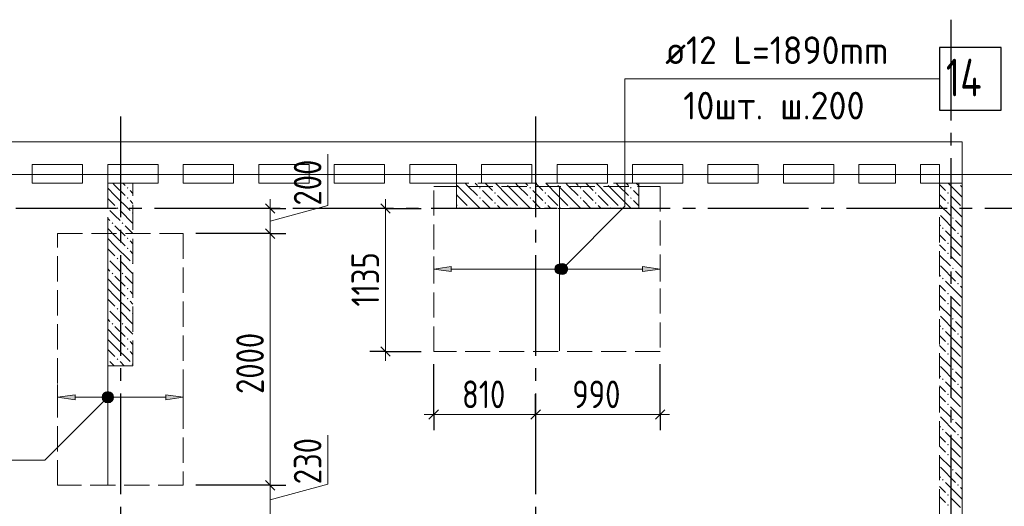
# Model space of a CAD drawing. Header units: millimetres. Extents: x 0 to 61017, y 0 to 42000.
# Tile 16 of 21: x 27440 to 35265, y 31933 to 35800. Entities that reach past the tile are written whole.
import ezdxf

# ---------------------------------------------------------------- set-up
doc = ezdxf.new("R2010")
doc.units = ezdxf.units.MM
doc.linetypes.add('______2', pattern=[270, 200, -70])
doc.linetypes.add('______5', pattern=[1100, 800, -100, 100, -100])
for name, color, linetype, lineweight in [('Standard', 7, 'Continuous', 25), ('ДОП Верх по У', 7, 'Continuous', 25), ('ЖБ Перекрытие верхний уровень', 7, 'Continuous', 35), ('ЖБ Пилон', 7, 'Continuous', 35), ('ЖБ Стена верхний уровень', 7, 'Continuous', 35), ('Оси', 40, '______5', 18), ('Позиционная метка номер позиции', 7, 'Continuous', 13), ('Примечания', 7, 'Continuous', 25)]:
    doc.layers.add(name, color=color, linetype=linetype, lineweight=lineweight)
doc.styles.add('GOST 2.304-81', font='txt')
doc.styles.add('ISOCPEUR', font='txt')

msp = doc.modelspace()

# ---------------------------------------------------------------- hatches: boundary and pattern name
at = {"layer": 'ДОП Верх по У', "linetype": 'Continuous', "lineweight": 13, "transparency": 33554687}
for points in [[(30870, 33799), (30730, 33819), (30870, 33839)], [(27880, 32780), (27740, 32800), (27880, 32820)]]:
    msp.add_hatch(color=7, dxfattribs=at).paths.add_polyline_path(points, flags=16)
for points in [[(31697.7, 33800.3), (31697.7, 33837.8), (31692.5, 33819)], [(31697.7, 33837.8), (31711.2, 33786.7), (31711.2, 33851.3)], [(31697.7, 33837.8), (31697.7, 33800.3), (31711.2, 33786.7)], [(31711.2, 33851.3), (31730, 33781.5), (31730, 33856.5)], [(31711.2, 33851.3), (31711.2, 33786.7), (31730, 33781.5)], [(31730, 33856.5), (31730, 33781.5), (31748.7, 33786.7)], [(31730, 33856.5), (31748.7, 33786.7), (31748.7, 33851.3)], [(31748.7, 33851.3), (31748.7, 33786.7), (31762.2, 33800.3)], [(31748.7, 33851.3), (31762.2, 33800.3), (31762.2, 33837.8)], [(31762.2, 33837.8), (31762.2, 33800.3), (31767.5, 33819)], [(32390, 33799), (32530, 33819), (32390, 33839)], [(28107.7, 32781.3), (28107.7, 32818.8), (28102.5, 32800)], [(28107.7, 32818.8), (28121.2, 32767.8), (28121.2, 32832.3)], [(28107.7, 32818.8), (28107.7, 32781.3), (28121.2, 32767.8)], [(28121.2, 32832.3), (28140, 32762.5), (28140, 32837.5)], [(28121.2, 32832.3), (28121.2, 32767.8), (28140, 32762.5)], [(28140, 32837.5), (28140, 32762.5), (28158.7, 32767.8)], [(28140, 32837.5), (28158.7, 32767.8), (28158.7, 32832.3)], [(28158.7, 32832.3), (28158.7, 32767.8), (28172.2, 32781.3)], [(28158.7, 32832.3), (28172.2, 32781.3), (28172.2, 32818.8)], [(28172.2, 32818.8), (28172.2, 32781.3), (28177.5, 32800)], [(28600, 32780), (28740, 32800), (28600, 32820)]]:
    msp.add_hatch(color=7, dxfattribs=at).paths.add_polyline_path(points)
at = {"layer": 'ЖБ Пилон', "linetype": 'Continuous', "lineweight": 18, "transparency": 33554687}
for points in [[(28290.5, 34463.1), (28296.9, 34469.6), (28303.4, 34463.1), (28296.9, 34456.6)], [(31090.5, 34463.1), (31096.9, 34469.6), (31103.4, 34463.1), (31096.9, 34456.6)], [(31300.3, 34500), (31296.9, 34496.6), (31293.6, 34500)], [(31490.5, 34463.1), (31496.9, 34469.6), (31503.4, 34463.1), (31496.9, 34456.6)], [(31700.3, 34500), (31696.9, 34496.6), (31693.6, 34500)], [(31890.5, 34463.1), (31896.9, 34469.6), (31903.4, 34463.1), (31896.9, 34456.6)], [(32100.3, 34500), (32096.9, 34496.6), (32093.6, 34500)], [(32290.5, 34463.1), (32296.9, 34469.6), (32303.4, 34463.1), (32296.9, 34456.6)], [(28290.5, 34383.1), (28296.9, 34389.6), (28303.4, 34383.1), (28296.9, 34376.6)], [(31090.5, 34383.1), (31096.9, 34389.6), (31103.4, 34383.1), (31096.9, 34376.6)], [(31210.4, 34423.1), (31216.9, 34429.6), (31223.4, 34423.1), (31216.9, 34416.6)], [(31490.5, 34383.1), (31496.9, 34389.6), (31503.4, 34383.1), (31496.9, 34376.6)], [(31610.4, 34423.1), (31616.9, 34429.6), (31623.4, 34423.1), (31616.9, 34416.6)], [(31890.5, 34383.1), (31896.9, 34389.6), (31903.4, 34383.1), (31896.9, 34376.6)], [(32010.4, 34423.1), (32016.9, 34429.6), (32023.4, 34423.1), (32016.9, 34416.6)], [(32290.5, 34383.1), (32296.9, 34389.6), (32303.4, 34383.1), (32296.9, 34376.6)], [(28140, 34306.6), (28143.5, 34303.1), (28140, 34299.7)], [(28210.4, 34303.1), (28216.9, 34309.6), (28223.4, 34303.1), (28216.9, 34296.6)], [(30930.5, 34303.1), (30937, 34309.6), (30943.5, 34303.1), (30940.3, 34300), (30933.6, 34300)], [(31010.4, 34303.1), (31016.9, 34309.6), (31023.4, 34303.1), (31020.3, 34300), (31013.6, 34300)], [(31210.4, 34343.1), (31216.9, 34349.6), (31223.4, 34343.1), (31216.9, 34336.6)], [(31330.5, 34303.1), (31337, 34309.6), (31343.5, 34303.1), (31340.3, 34300), (31333.6, 34300)], [(31410.4, 34303.1), (31416.9, 34309.6), (31423.4, 34303.1), (31420.3, 34300), (31413.6, 34300)], [(31610.4, 34343.1), (31616.9, 34349.6), (31623.4, 34343.1), (31616.9, 34336.6)], [(31730.5, 34303.1), (31737, 34309.6), (31743.5, 34303.1), (31740.3, 34300), (31733.6, 34300)], [(31810.4, 34303.1), (31816.9, 34309.6), (31823.4, 34303.1), (31820.3, 34300), (31813.6, 34300)], [(32010.4, 34343.1), (32016.9, 34349.6), (32023.4, 34343.1), (32016.9, 34336.6)], [(32130.5, 34303.1), (32137, 34309.6), (32143.5, 34303.1), (32140.3, 34300), (32133.6, 34300)], [(32210.4, 34303.1), (32216.9, 34309.6), (32223.4, 34303.1), (32220.3, 34300), (32213.6, 34300)], [(28330.5, 34263.1), (28337, 34269.6), (28340, 34266.6), (28340, 34259.7), (28337, 34256.6)], [(28170.5, 34183.1), (28177, 34189.6), (28183.5, 34183.1), (28177, 34176.6)], [(28250.5, 34183.1), (28257, 34189.6), (28263.5, 34183.1), (28257, 34176.6)], [(28290.5, 34063.1), (28296.9, 34069.6), (28303.4, 34063.1), (28296.9, 34056.6)], [(28290.5, 33983.1), (28296.9, 33989.6), (28303.4, 33983.1), (28296.9, 33976.6)], [(28140, 33906.6), (28143.5, 33903.1), (28140, 33899.7)], [(28210.4, 33903.1), (28216.9, 33909.6), (28223.4, 33903.1), (28216.9, 33896.6)], [(28330.5, 33863.1), (28337, 33869.6), (28340, 33866.6), (28340, 33859.7), (28337, 33856.6)], [(28170.5, 33783.1), (28177, 33789.6), (28183.5, 33783.1), (28177, 33776.6)], [(28250.5, 33783.1), (28257, 33789.6), (28263.5, 33783.1), (28257, 33776.6)], [(28290.5, 33663.1), (28296.9, 33669.6), (28303.4, 33663.1), (28296.9, 33656.6)], [(28290.5, 33583.1), (28296.9, 33589.6), (28303.4, 33583.1), (28296.9, 33576.6)], [(28140, 33506.6), (28143.5, 33503.1), (28140, 33499.7)], [(28210.4, 33503.1), (28216.9, 33509.6), (28223.4, 33503.1), (28216.9, 33496.6)], [(28330.5, 33463.1), (28337, 33469.6), (28340, 33466.6), (28340, 33459.7), (28337, 33456.6)], [(28170.5, 33383.1), (28177, 33389.6), (28183.5, 33383.1), (28177, 33376.6)], [(28250.5, 33383.1), (28257, 33389.6), (28263.5, 33383.1), (28257, 33376.6)], [(28290.5, 33263.1), (28296.9, 33269.6), (28303.4, 33263.1), (28296.9, 33256.6)], [(28290.5, 33183.1), (28296.9, 33189.6), (28303.4, 33183.1), (28296.9, 33176.6)], [(28140, 33106.6), (28143.5, 33103.1), (28140, 33099.7)], [(28210.4, 33103.1), (28216.9, 33109.6), (28223.4, 33103.1), (28216.9, 33096.6)], [(28330.5, 33063.1), (28337, 33069.6), (28340, 33066.6), (28340, 33059.7), (28337, 33056.6)]]:
    msp.add_hatch(color=7, dxfattribs=at).paths.add_polyline_path(points, flags=16)
at = {"layer": 'ЖБ Стена верхний уровень', "linetype": 'Continuous', "lineweight": 18, "transparency": 33554687}
for points in [[(34900.3, 34500), (34896.9, 34496.6), (34893.6, 34500)], [(34810.4, 34423.1), (34816.9, 34429.6), (34823.4, 34423.1), (34816.9, 34416.6)], [(34810.4, 34343.1), (34816.9, 34349.6), (34823.4, 34343.1), (34816.9, 34336.6)], [(34850.5, 34223.1), (34857, 34229.6), (34863.5, 34223.1), (34857, 34216.6)], [(34770.5, 34143.1), (34777, 34149.6), (34783.4, 34143.1), (34777, 34136.6)], [(34890.5, 34103.1), (34896.9, 34109.6), (34903.4, 34103.1), (34896.9, 34096.6)], [(34810.4, 34023.1), (34816.9, 34029.6), (34823.4, 34023.1), (34816.9, 34016.6)], [(34810.4, 33943.1), (34816.9, 33949.6), (34823.4, 33943.1), (34816.9, 33936.6)], [(34850.5, 33823.1), (34857, 33829.6), (34863.5, 33823.1), (34857, 33816.6)], [(34770.5, 33743.1), (34777, 33749.6), (34783.4, 33743.1), (34777, 33736.6)], [(34890.5, 33703.1), (34896.9, 33709.6), (34903.4, 33703.1), (34896.9, 33696.6)], [(34810.4, 33623.1), (34816.9, 33629.6), (34823.4, 33623.1), (34816.9, 33616.6)], [(34810.4, 33543.1), (34816.9, 33549.6), (34823.4, 33543.1), (34816.9, 33536.6)], [(34850.5, 33423.1), (34857, 33429.6), (34863.5, 33423.1), (34857, 33416.6)], [(34770.5, 33343.1), (34777, 33349.6), (34783.4, 33343.1), (34777, 33336.6)], [(34890.5, 33303.1), (34896.9, 33309.6), (34903.4, 33303.1), (34896.9, 33296.6)], [(34810.4, 33223.1), (34816.9, 33229.6), (34823.4, 33223.1), (34816.9, 33216.6)], [(34810.4, 33143.1), (34816.9, 33149.6), (34823.4, 33143.1), (34816.9, 33136.6)], [(34850.5, 33023.1), (34857, 33029.6), (34863.5, 33023.1), (34857, 33016.6)], [(34770.5, 32943.1), (34777, 32949.6), (34783.4, 32943.1), (34777, 32936.6)], [(34890.5, 32903.1), (34896.9, 32909.6), (34903.4, 32903.1), (34896.9, 32896.6)], [(34810.4, 32823.1), (34816.9, 32829.6), (34823.4, 32823.1), (34816.9, 32816.6)], [(34810.4, 32743.1), (34816.9, 32749.6), (34823.4, 32743.1), (34816.9, 32736.6)], [(34850.5, 32623.1), (34857, 32629.6), (34863.5, 32623.1), (34857, 32616.6)], [(34770.5, 32543.1), (34777, 32549.6), (34783.4, 32543.1), (34777, 32536.6)], [(34890.5, 32503.1), (34896.9, 32509.6), (34903.4, 32503.1), (34896.9, 32496.6)], [(34810.4, 32423.1), (34816.9, 32429.6), (34823.4, 32423.1), (34816.9, 32416.6)], [(34810.4, 32343.1), (34816.9, 32349.6), (34823.4, 32343.1), (34816.9, 32336.6)], [(34850.5, 32223.1), (34857, 32229.6), (34863.5, 32223.1), (34857, 32216.6)], [(34770.5, 32143.1), (34777, 32149.6), (34783.4, 32143.1), (34777, 32136.6)], [(34890.5, 32103.1), (34896.9, 32109.6), (34903.4, 32103.1), (34896.9, 32096.6)], [(34810.4, 32023.1), (34816.9, 32029.6), (34823.4, 32023.1), (34816.9, 32016.6)], [(34810.4, 31943.1), (34816.9, 31949.6), (34823.4, 31943.1), (34816.9, 31936.6)]]:
    msp.add_hatch(color=7, dxfattribs=at).paths.add_polyline_path(points, flags=16)
at = {"layer": 'Позиционная метка номер позиции', "linetype": 'Continuous', "lineweight": 13, "transparency": 33554687}
for points in [[(31706.7, 33830.5), (31781.8, 33787.2), (31718.2, 33850.8)], [(31706.7, 33807.5), (31761.4, 33775.7), (31706.7, 33830.5)], [(31706.7, 33830.5), (31761.4, 33775.7), (31781.8, 33787.2)], [(31738.5, 33775.7), (31706.7, 33807.5), (31718.2, 33787.2)], [(31706.7, 33807.5), (31738.5, 33775.7), (31761.4, 33775.7)], [(31718.2, 33850.8), (31793.3, 33807.5), (31738.5, 33862.3)], [(31718.2, 33850.8), (31781.8, 33787.2), (31793.3, 33807.5)], [(31738.5, 33862.3), (31793.3, 33807.5), (31793.3, 33830.5)], [(31738.5, 33862.3), (31793.3, 33830.5), (31761.4, 33862.3)], [(31761.4, 33862.3), (31793.3, 33830.5), (31781.8, 33850.8)], [(28171.8, 32768.2), (28108.2, 32831.8), (28096.7, 32811.5)], [(28171.8, 32768.2), (28096.7, 32811.5), (28151.4, 32756.7)], [(28151.4, 32756.7), (28096.7, 32811.5), (28096.7, 32788.5)], [(28183.3, 32788.5), (28128.5, 32843.3), (28108.2, 32831.8)], [(28183.3, 32788.5), (28108.2, 32831.8), (28171.8, 32768.2)], [(28183.3, 32811.5), (28151.4, 32843.3), (28128.5, 32843.3)], [(28183.3, 32811.5), (28128.5, 32843.3), (28183.3, 32788.5)], [(28151.4, 32843.3), (28183.3, 32811.5), (28171.8, 32831.8)], [(28151.4, 32756.7), (28096.7, 32788.5), (28128.5, 32756.7)], [(28128.5, 32756.7), (28096.7, 32788.5), (28108.2, 32768.2)]]:
    msp.add_hatch(color=7, dxfattribs=at).paths.add_polyline_path(points)

# ---------------------------------------------------------------- linework, layer by layer
at = {"layer": 'Standard', "color": 7, "linetype": 'Continuous', "lineweight": 13, "transparency": 33554687}
for p, q in [((29888.1, 34323.7), (29888.1, 34730.3)), ((29430.2, 34300), (29430.2, 34375)), ((30346.2, 34300), (30346.2, 34375)), ((29430.2, 34200), (29888.1, 34323.7)), ((29430.2, 34300), (29430.2, 34100)), ((30346.2, 33163), (30346.2, 33088)), ((30730, 32663), (30655, 32663)), ((30730, 32663), (31540, 32663)), ((31540, 32663), (32530, 32663)), ((32530, 32663), (32605, 32663)), ((29888.1, 32108.7), (29888.1, 32499.7)), ((29430.2, 31985), (29888.1, 32108.7)), ((29430.2, 32100), (29430.2, 31870))]:
    msp.add_line(p, q, dxfattribs=at)
at = {"layer": 'Standard', "color": 251, "linetype": 'Continuous', "lineweight": -3, "true_color": 0x656565, "transparency": 33554687}
for p, q in [((29430.2, 34300), (29305.2, 34300)), ((29430.2, 34300), (29555.2, 34300)), ((29430.2, 34300), (29430.2, 34300)), ((30346.2, 34300), (30221.2, 34300)), ((30346.2, 34300), (30471.2, 34300)), ((30346.2, 34300), (30630, 34300)), ((29430.2, 34100), (28840, 34100)), ((29430.2, 34100), (29305.2, 34100)), ((29430.2, 34100), (29555.2, 34100)), ((30346.2, 33163), (30221.2, 33163)), ((30346.2, 33163), (30471.2, 33163)), ((30346.2, 33163), (30630, 33163)), ((30730, 32663), (30730, 33063)), ((32530, 32663), (32530, 33063)), ((30730, 32663), (30730, 32788)), ((31540, 32663), (31540, 32788)), ((32530, 32663), (32530, 32788)), ((30730, 32663), (30730, 32538)), ((31540, 32663), (31540, 32538)), ((32530, 32663), (32530, 32538)), ((29430.2, 32100), (28840, 32100)), ((29430.2, 32100), (29305.2, 32100)), ((29430.2, 32100), (29555.2, 32100))]:
    msp.add_line(p, q, dxfattribs=at)
at = {"layer": 'Standard', "color": 7, "linetype": 'Continuous', "lineweight": 25, "transparency": 33554687}
for p, q in [((29392.7, 34337.5), (29467.7, 34262.5)), ((30308.7, 34337.5), (30383.7, 34262.5)), ((29392.7, 34137.5), (29467.7, 34062.5)), ((30308.7, 33200.5), (30383.7, 33125.5)), ((30692.5, 32625.5), (30767.5, 32700.5)), ((31502.5, 32625.5), (31577.5, 32700.5)), ((32492.5, 32625.5), (32567.5, 32700.5)), ((29392.7, 32137.5), (29467.7, 32062.5))]:
    msp.add_line(p, q, dxfattribs=at)
at = {"layer": 'Standard', "color": 254, "linetype": 'Continuous', "lineweight": 13, "true_color": 0xc4c4ff, "transparency": 33554687}
msp.add_lwpolyline([(7300, 20382), (49180, 20382), (49180, 34569), (7300, 34569), (7300, 20382)], dxfattribs=at)
at = {"layer": 'Standard', "color": 7, "linetype": 'Continuous', "lineweight": 13, "transparency": 33554687}
for points in [[(30346.2, 34300), (30346.2, 33422), (30346.2, 33422), (30346.2, 33163)], [(29430.2, 34100), (29430.2, 32843.9), (29430.2, 32843.9), (29430.2, 32100)]]:
    msp.add_lwpolyline(points, dxfattribs=at)
at = {"layer": 'Standard', "color": 251, "linetype": 'Continuous', "lineweight": -3, "true_color": 0x656565, "transparency": 33554687}
msp.add_lwpolyline([(31540, 32663), (31540, 32680), (31540, 32680), (31540, 32824)], dxfattribs=at)
at = {"layer": 'ДОП Верх по У', "color": 7, "linetype": 'Continuous', "lineweight": 13, "transparency": 33554687}
msp.add_line((32550, 35330), (34592, 35330), dxfattribs=at)
at = {"layer": 'ДОП Верх по У', "color": 7, "linetype": 'Continuous', "lineweight": 18, "transparency": 33554687}
for p, q in [((31730, 33169), (31730, 34469)), ((28140, 34094), (28140, 32106))]:
    msp.add_line(p, q, dxfattribs=at)
at = {"layer": 'ДОП Верх по У', "color": 251, "linetype": 'Continuous', "lineweight": 13, "true_color": 0x494949, "transparency": 33554687}
for p, q in [((30730, 33819), (30730, 33919)), ((32530, 33819), (32530, 33919)), ((30730, 33819), (30870, 33839)), ((30870, 33799), (30730, 33819)), ((30730, 33819), (30730, 33719)), ((30730, 33819), (30730, 33819)), ((30870, 33839), (30870, 33799)), ((30870, 33819), (31700, 33819)), ((31730, 33856.5), (31730, 33856.5)), ((31760, 33819), (32390, 33819)), ((32530, 33819), (32390, 33839)), ((32390, 33839), (32390, 33799)), ((32390, 33799), (32530, 33819)), ((32530, 33819), (32530, 33719)), ((32530, 33819), (32530, 33819)), ((31730, 33781.5), (31730, 33781.5)), ((27740, 32800), (27740, 32900)), ((28740, 32800), (28740, 32900)), ((27740, 32800), (27880, 32820)), ((27880, 32780), (27740, 32800)), ((27740, 32800), (27740, 32700)), ((27740, 32800), (27740, 32800)), ((27880, 32820), (27880, 32780)), ((27880, 32800), (28110, 32800)), ((28140, 32837.5), (28140, 32837.5)), ((28170, 32800), (28600, 32800)), ((28740, 32800), (28600, 32820)), ((28600, 32820), (28600, 32780)), ((28600, 32780), (28740, 32800)), ((28740, 32800), (28740, 32700)), ((28740, 32800), (28740, 32800)), ((28140, 32762.5), (28140, 32762.5))]:
    msp.add_line(p, q, dxfattribs=at)
at = {"layer": 'ДОП Верх по У', "color": 7, "linetype": 'Continuous', "lineweight": 25, "transparency": 33554687}
msp.add_lwpolyline([(34750, 35080), (35240, 35080), (35240, 35580), (34750, 35580), (34750, 35080)], dxfattribs=at)
at = {"layer": 'ДОП Верх по У', "color": 251, "linetype": 'Continuous', "lineweight": 13, "true_color": 0x494949, "transparency": 33554687}
for centre in [(31730, 33819), (28140, 32800)]:
    msp.add_circle(centre, 37.5, dxfattribs=at)
at = {"layer": 'ЖБ Перекрытие верхний уровень', "color": 7, "linetype": 'Continuous', "lineweight": 18, "transparency": 33554687}
for p, q in [((28240, 34830), (21730, 34830)), ((34930, 34830), (28240, 34830)), ((34930, 28900), (34930, 34830)), ((27540, 34650), (27940, 34650)), ((27540, 34500), (27540, 34650)), ((27940, 34650), (27940, 34500)), ((28140, 34500), (28140, 34650)), ((28140, 34650), (28240, 34650)), ((28240, 34650), (28540, 34650)), ((28540, 34650), (28540, 34500)), ((28740, 34500), (28740, 34650)), ((28740, 34650), (29140, 34650)), ((29140, 34650), (29140, 34500)), ((29340, 34500), (29340, 34650)), ((29340, 34650), (29740, 34650)), ((29740, 34650), (29740, 34500)), ((29940, 34500), (29940, 34650)), ((29940, 34650), (30340, 34650)), ((30340, 34650), (30340, 34500)), ((30540, 34650), (30910, 34650)), ((30540, 34500), (30540, 34650)), ((30910, 34650), (30910, 34500)), ((31110, 34500), (31110, 34650)), ((31110, 34650), (31510, 34650)), ((31510, 34650), (31510, 34500)), ((31710, 34500), (31710, 34650)), ((31710, 34650), (32110, 34650)), ((32110, 34650), (32110, 34500)), ((32310, 34500), (32310, 34650)), ((32310, 34650), (32710, 34650)), ((32710, 34650), (32710, 34500)), ((32910, 34500), (32910, 34650)), ((32910, 34650), (33310, 34650)), ((33310, 34650), (33310, 34500)), ((33510, 34500), (33510, 34650)), ((33510, 34650), (33910, 34650)), ((33910, 34650), (33910, 34500)), ((34110, 34650), (34400, 34650)), ((34110, 34500), (34110, 34650)), ((34400, 34650), (34400, 34500)), ((34600, 34500), (34600, 34650)), ((34600, 34650), (34750, 34650)), ((34750, 34650), (34750, 34500)), ((27940, 34500), (27540, 34500)), ((28240, 34500), (28140, 34500)), ((28540, 34500), (28240, 34500)), ((29140, 34500), (28740, 34500)), ((29740, 34500), (29340, 34500)), ((30340, 34500), (29940, 34500)), ((30910, 34500), (30540, 34500)), ((31510, 34500), (31110, 34500)), ((32110, 34500), (31710, 34500)), ((32710, 34500), (32310, 34500)), ((33310, 34500), (32910, 34500)), ((33910, 34500), (33510, 34500)), ((34400, 34500), (34110, 34500)), ((34750, 34500), (34600, 34500))]:
    msp.add_line(p, q, dxfattribs=at)
at = {"layer": 'ЖБ Пилон', "color": 253, "linetype": '______2', "lineweight": 13, "true_color": 0xa0a0a0, "transparency": 33554687}
for p, q in [((28140, 34500), (28140, 33050)), ((28340, 34500), (28140, 34500)), ((28340, 33050), (28340, 34500)), ((32360, 34500), (30910, 34500)), ((30910, 34500), (30910, 34300)), ((32360, 34300), (32360, 34500)), ((30910, 34300), (32360, 34300)), ((28140, 33050), (28340, 33050))]:
    msp.add_line(p, q, dxfattribs=at)
at = {"layer": 'ЖБ Пилон', "color": 9, "linetype": 'Continuous', "lineweight": 18, "true_color": 0xc7c7c7, "transparency": 33554687}
for p, q in [((28140, 34460.1), (28196.9, 34403.1)), ((28196.9, 34483.1), (28180.1, 34500)), ((28196.9, 34483.1), (28277, 34403.1)), ((28260.1, 34500), (28277, 34483.1)), ((28340, 34420.1), (28316.9, 34443.1)), ((30916.9, 34483.1), (30996.9, 34403.1)), ((30996.9, 34483.1), (30980.1, 34500)), ((30996.9, 34483.1), (31077, 34403.1)), ((31060.1, 34500), (31077, 34483.1)), ((31157, 34403.1), (31116.9, 34443.1)), ((31140.1, 34500), (31196.9, 34443.1)), ((31316.9, 34403.1), (31220.1, 34500)), ((31316.9, 34483.1), (31396.9, 34403.1)), ((31396.9, 34483.1), (31380.1, 34500)), ((31396.9, 34483.1), (31477, 34403.1)), ((31460.1, 34500), (31477, 34483.1)), ((31557, 34403.1), (31516.9, 34443.1)), ((31540.1, 34500), (31596.9, 34443.1)), ((31716.9, 34403.1), (31620.1, 34500)), ((31716.9, 34483.1), (31796.9, 34403.1)), ((31796.9, 34483.1), (31780.1, 34500)), ((31796.9, 34483.1), (31877, 34403.1)), ((31860.1, 34500), (31877, 34483.1)), ((31957, 34403.1), (31916.9, 34443.1)), ((31940.1, 34500), (31996.9, 34443.1)), ((32116.9, 34403.1), (32020.1, 34500)), ((32116.9, 34483.1), (32196.9, 34403.1)), ((32196.9, 34483.1), (32180.1, 34500)), ((32196.9, 34483.1), (32277, 34403.1)), ((32260.1, 34500), (32277, 34483.1)), ((32357, 34403.1), (32316.9, 34443.1)), ((32340.1, 34500), (32360, 34480.1)), ((28140, 34380.1), (28196.9, 34323.1)), ((28196.9, 34403.1), (28316.9, 34283.1)), ((28316.9, 34363.1), (28340, 34340.1)), ((30916.9, 34403.1), (30910, 34410.1)), ((30916.9, 34403.1), (30996.9, 34323.1)), ((30996.9, 34403.1), (31100.1, 34300)), ((31116.9, 34363.1), (31180.1, 34300)), ((31196.9, 34363.1), (31157, 34403.1)), ((31237, 34403.1), (31316.9, 34323.1)), ((31316.9, 34403.1), (31396.9, 34323.1)), ((31396.9, 34403.1), (31500.1, 34300)), ((31516.9, 34363.1), (31580.1, 34300)), ((31596.9, 34363.1), (31557, 34403.1)), ((31637, 34403.1), (31716.9, 34323.1)), ((31716.9, 34403.1), (31796.9, 34323.1)), ((31796.9, 34403.1), (31900.1, 34300)), ((31916.9, 34363.1), (31980.1, 34300)), ((31996.9, 34363.1), (31957, 34403.1)), ((32037, 34403.1), (32116.9, 34323.1)), ((32116.9, 34403.1), (32196.9, 34323.1)), ((32196.9, 34403.1), (32300.1, 34300)), ((32316.9, 34363.1), (32360, 34320.1)), ((32360, 34400.1), (32357, 34403.1)), ((28196.9, 34243.1), (28157, 34283.1)), ((28237, 34283.1), (28340, 34180.1)), ((30910, 34330.1), (30916.9, 34323.1)), ((31237, 34323.1), (31260.1, 34300)), ((31637, 34323.1), (31660.1, 34300)), ((32037, 34323.1), (32060.1, 34300)), ((28140, 34220.1), (28157, 34203.1)), ((28237, 34203.1), (28196.9, 34243.1)), ((28196.9, 34083.1), (28140, 34140.1)), ((28196.9, 34163.1), (28277, 34083.1)), ((28277, 34163.1), (28340, 34100.1)), ((28140, 34060.1), (28196.9, 34003.1)), ((28196.9, 34083.1), (28277, 34003.1)), ((28340, 34020.1), (28316.9, 34043.1)), ((28140, 33980.1), (28196.9, 33923.1)), ((28196.9, 34003.1), (28316.9, 33883.1)), ((28316.9, 33963.1), (28340, 33940.1)), ((28140, 33820.1), (28157, 33803.1)), ((28196.9, 33843.1), (28157, 33883.1)), ((28237, 33803.1), (28196.9, 33843.1)), ((28237, 33883.1), (28340, 33780.1)), ((28196.9, 33683.1), (28140, 33740.1)), ((28196.9, 33763.1), (28277, 33683.1)), ((28277, 33763.1), (28340, 33700.1)), ((28140, 33660.1), (28196.9, 33603.1)), ((28196.9, 33683.1), (28277, 33603.1)), ((28140, 33580.1), (28196.9, 33523.1)), ((28196.9, 33603.1), (28316.9, 33483.1)), ((28340, 33620.1), (28316.9, 33643.1)), ((28316.9, 33563.1), (28340, 33540.1)), ((28140, 33420.1), (28157, 33403.1)), ((28196.9, 33443.1), (28157, 33483.1)), ((28237, 33403.1), (28196.9, 33443.1)), ((28237, 33483.1), (28340, 33380.1)), ((28196.9, 33283.1), (28140, 33340.1)), ((28196.9, 33363.1), (28277, 33283.1)), ((28277, 33363.1), (28340, 33300.1)), ((28140, 33260.1), (28196.9, 33203.1)), ((28196.9, 33283.1), (28277, 33203.1)), ((28140, 33180.1), (28196.9, 33123.1)), ((28196.9, 33203.1), (28316.9, 33083.1)), ((28340, 33220.1), (28316.9, 33243.1)), ((28316.9, 33163.1), (28340, 33140.1)), ((28190.1, 33050), (28157, 33083.1)), ((28237, 33083.1), (28270.1, 33050))]:
    msp.add_line(p, q, dxfattribs=at)
at = {"layer": 'ЖБ Стена верхний уровень', "color": 251, "linetype": '______2', "lineweight": 13, "true_color": 0x656565, "transparency": 33554687}
for p, q in [((34930, 34500), (34750, 34500)), ((34750, 34500), (34750, 28720)), ((34930, 28720), (34930, 34500))]:
    msp.add_line(p, q, dxfattribs=at)
at = {"layer": 'ЖБ Стена верхний уровень', "color": 9, "linetype": 'Continuous', "lineweight": 18, "true_color": 0xc7c7c7, "transparency": 33554687}
for p, q in [((34750, 34490.1), (34796.9, 34443.1)), ((34916.9, 34403.1), (34820.1, 34500)), ((34916.9, 34483.1), (34930, 34470.1)), ((34757, 34403.1), (34750, 34410.1)), ((34796.9, 34363.1), (34757, 34403.1)), ((34837, 34403.1), (34916.9, 34323.1)), ((34916.9, 34403.1), (34930, 34390.1)), ((34750, 34330.1), (34837, 34243.1)), ((34837, 34323.1), (34930, 34230.1)), ((34757, 34243.1), (34877, 34123.1)), ((34930, 34150.1), (34877, 34203.1)), ((34750, 34170.1), (34757, 34163.1)), ((34916.9, 34003.1), (34796.9, 34123.1)), ((34750, 34090.1), (34796.9, 34043.1)), ((34916.9, 34083.1), (34930, 34070.1)), ((34757, 34003.1), (34750, 34010.1)), ((34796.9, 33963.1), (34757, 34003.1)), ((34837, 34003.1), (34916.9, 33923.1)), ((34916.9, 34003.1), (34930, 33990.1)), ((34750, 33930.1), (34837, 33843.1)), ((34837, 33923.1), (34930, 33830.1)), ((34757, 33843.1), (34877, 33723.1)), ((34750, 33770.1), (34757, 33763.1)), ((34930, 33750.1), (34877, 33803.1)), ((34750, 33690.1), (34796.9, 33643.1)), ((34916.9, 33603.1), (34796.9, 33723.1)), ((34916.9, 33683.1), (34930, 33670.1)), ((34757, 33603.1), (34750, 33610.1)), ((34796.9, 33563.1), (34757, 33603.1)), ((34837, 33603.1), (34916.9, 33523.1)), ((34916.9, 33603.1), (34930, 33590.1)), ((34750, 33530.1), (34837, 33443.1)), ((34837, 33523.1), (34930, 33430.1)), ((34757, 33443.1), (34877, 33323.1)), ((34750, 33370.1), (34757, 33363.1)), ((34930, 33350.1), (34877, 33403.1)), ((34750, 33290.1), (34796.9, 33243.1)), ((34916.9, 33203.1), (34796.9, 33323.1)), ((34916.9, 33283.1), (34930, 33270.1)), ((34757, 33203.1), (34750, 33210.1)), ((34796.9, 33163.1), (34757, 33203.1)), ((34837, 33203.1), (34916.9, 33123.1)), ((34916.9, 33203.1), (34930, 33190.1)), ((34750, 33130.1), (34837, 33043.1)), ((34837, 33123.1), (34930, 33030.1)), ((34757, 33043.1), (34877, 32923.1)), ((34750, 32970.1), (34757, 32963.1)), ((34930, 32950.1), (34877, 33003.1)), ((34750, 32890.1), (34796.9, 32843.1)), ((34916.9, 32803.1), (34796.9, 32923.1)), ((34916.9, 32883.1), (34930, 32870.1)), ((34757, 32803.1), (34750, 32810.1)), ((34796.9, 32763.1), (34757, 32803.1)), ((34837, 32803.1), (34916.9, 32723.1)), ((34916.9, 32803.1), (34930, 32790.1)), ((34750, 32730.1), (34837, 32643.1)), ((34837, 32723.1), (34930, 32630.1)), ((34757, 32643.1), (34877, 32523.1)), ((34750, 32570.1), (34757, 32563.1)), ((34930, 32550.1), (34877, 32603.1)), ((34750, 32490.1), (34796.9, 32443.1)), ((34916.9, 32403.1), (34796.9, 32523.1)), ((34916.9, 32483.1), (34930, 32470.1)), ((34757, 32403.1), (34750, 32410.1)), ((34796.9, 32363.1), (34757, 32403.1)), ((34837, 32403.1), (34916.9, 32323.1)), ((34916.9, 32403.1), (34930, 32390.1)), ((34750, 32330.1), (34837, 32243.1)), ((34837, 32323.1), (34930, 32230.1)), ((34757, 32243.1), (34877, 32123.1)), ((34750, 32170.1), (34757, 32163.1)), ((34930, 32150.1), (34877, 32203.1)), ((34750, 32090.1), (34796.9, 32043.1)), ((34916.9, 32003.1), (34796.9, 32123.1)), ((34757, 32003.1), (34750, 32010.1)), ((34916.9, 32083.1), (34930, 32070.1)), ((34796.9, 31963.1), (34757, 32003.1)), ((34837, 32003.1), (34916.9, 31923.1)), ((34916.9, 32003.1), (34930, 31990.1))]:
    msp.add_line(p, q, dxfattribs=at)
at = {"layer": 'Оси', "color": 8, "linetype": '______5', "lineweight": -3, "transparency": 33554687}
for p, q in [((34840, 35800), (34840, 15970)), ((28240, 35030), (28240, 15970)), ((31540, 35030), (31540, 15970)), ((50210, 34300), (4600, 34300)), ((50210, 34300), (4600, 34300))]:
    msp.add_line(p, q, dxfattribs=at)
at = {"layer": 'Позиционная метка номер позиции', "color": 7, "linetype": 'Continuous', "lineweight": 13, "transparency": 33554687}
for p, q in [((31718.2, 33850.8), (31718.2, 33850.8)), ((31781.8, 33850.8), (31781.8, 33850.8)), ((31718.2, 33787.2), (31718.2, 33787.2)), ((31781.8, 33787.2), (31781.8, 33787.2)), ((28108.2, 32831.8), (28108.2, 32831.8)), ((28171.8, 32831.8), (28171.8, 32831.8)), ((28108.2, 32768.2), (28108.2, 32768.2)), ((28171.8, 32768.2), (28171.8, 32768.2))]:
    msp.add_line(p, q, dxfattribs=at)
for points in [[(31750, 33819), (32250, 34319), (32250, 35330), (34750, 35330)], [(28140, 32800), (27640, 32300), (24550, 32300)]]:
    msp.add_lwpolyline(points, dxfattribs=at)
for centre in [(31750, 33819), (28140, 32800)]:
    msp.add_circle(centre, 45, dxfattribs=at)
at = {"layer": 'Примечания', "color": 7, "linetype": '______2', "lineweight": 18, "transparency": 33554687}
for p, q in [((30730, 34475), (32530, 34475)), ((30730, 33163), (30730, 34475)), ((32530, 34475), (32530, 33163)), ((27740, 34100), (28740, 34100)), ((27740, 32100), (27740, 34100)), ((28740, 34100), (28740, 32100)), ((32530, 33163), (30730, 33163)), ((28740, 32100), (27740, 32100))]:
    msp.add_line(p, q, dxfattribs=at)

# ---------------------------------------------------------------- texts
at = {"layer": 'Standard', "color": 7, "linetype": 'Continuous', "lineweight": 25, "transparency": 33554687, "char_height": 220, "attachment_point": 7, "rotation": 90, "style": 'GOST 2.304-81'}
for s, insert, width in [('200', (29838.1, 34323.7), 531.967), ('1135', (30296.2, 33520.4), 547.708), ('2000', (29380.2, 32826.3), 672.628), ('230', (29838.1, 32108.7), 516.39)]:
    msp.add_mtext(s, dxfattribs=dict(at, insert=insert, width=width))
at = {"layer": 'Standard', "color": 7, "linetype": 'Continuous', "lineweight": 25, "transparency": 33554687, "char_height": 220, "attachment_point": 7, "style": 'GOST 2.304-81'}
for s, insert, width in [('810', (30955.1, 32713), 485.085), ('990', (31831.7, 32713), 531.967)]:
    msp.add_mtext(s, dxfattribs=dict(at, insert=insert, width=width))
at = {"layer": 'ДОП Верх по У', "color": 7, "linetype": 'Continuous', "lineweight": 13, "transparency": 33554687, "attachment_point": 7, "style": 'ISOCPEUR'}
for s, insert, char_height, width in [('\\W0.94;ø12 L=1890mm ', (32570, 35447.3), 220, 2104.383), ('\\W0.76;14', (34800, 35190), 300, 504.567), ('\\W0.95;10шт. ш.200 ', (32713, 35007.3), 220, 1819.9)]:
    msp.add_mtext(s, dxfattribs=dict(at, insert=insert, char_height=char_height, width=width))

doc.saveas('drawing.dxf')
